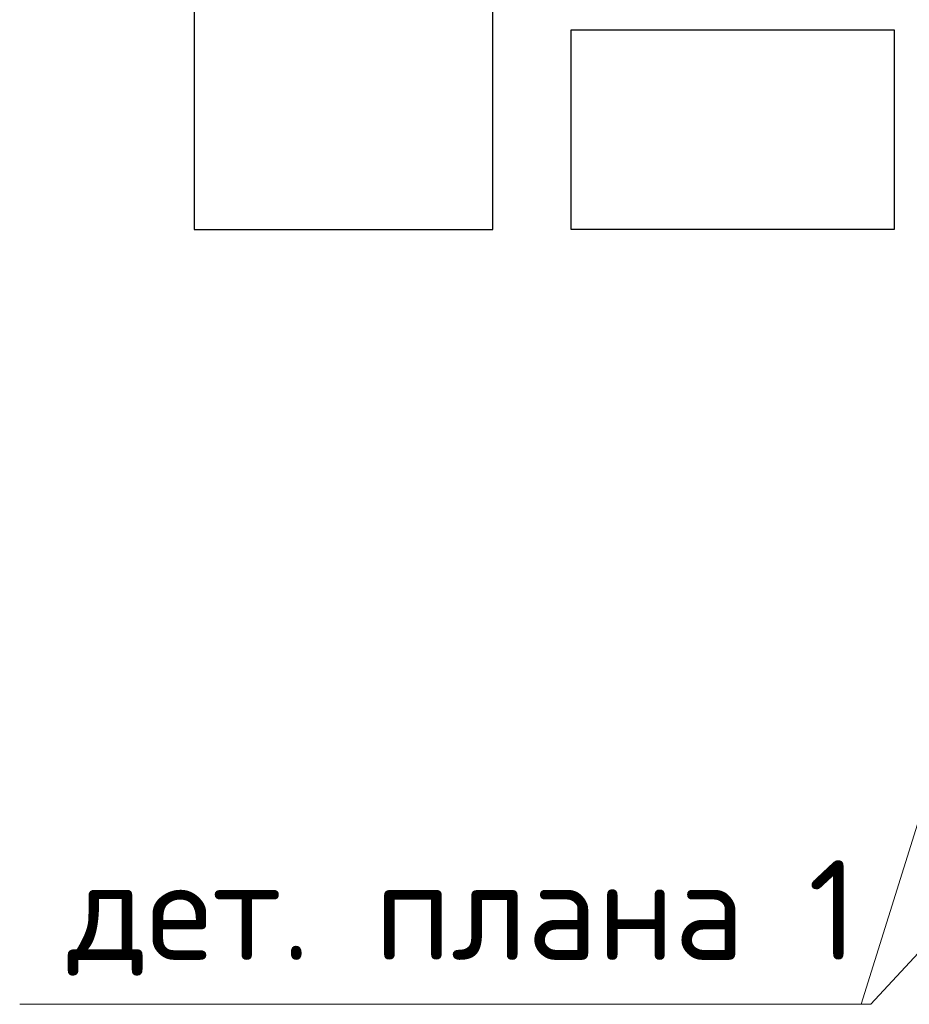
# Model space of a CAD drawing. Header units: metres. Extents: x -38 to 93, y -15 to 21.
# Tile 54 of 195: x 52.61 to 54.4, y 5.15 to 7.13. Entities that reach past the tile are written whole.
import ezdxf

# ---------------------------------------------------------------- set-up
doc = ezdxf.new("R2010")
doc.units = ezdxf.units.M
doc.layers.add('XR$4$Перекрытие (1)', color=7, linetype='Continuous', lineweight=35)
doc.layers.add('XR$4$Текст_ общее_1', color=7, linetype='Continuous', lineweight=13)
doc.styles.add('ISOCPEUR', font='txt')

msp = doc.modelspace()

# ---------------------------------------------------------------- linework, layer by layer
at = {"layer": 'XR$4$Перекрытие (1)', "color": 7, "linetype": 'Continuous', "lineweight": 25, "transparency": 33554687}
for p, q in [((52.963, 7.2601), (52.963, 6.7101)), ((53.563, 6.7101), (53.563, 7.2601)), ((53.72, 7.1102), (53.72, 6.7102)), ((54.37, 7.1102), (53.72, 7.1102)), ((54.37, 6.7102), (54.37, 7.1102)), ((52.963, 6.7101), (53.563, 6.7101)), ((53.72, 6.7102), (54.37, 6.7102))]:
    msp.add_line(p, q, dxfattribs=at)
at = {"layer": 'XR$4$Текст_ общее_1', "color": 7, "linetype": 'Continuous', "lineweight": 13, "transparency": 33554687}
msp.add_line((54.7395, 6.5502), (54.3028, 5.1545), dxfattribs=at)
msp.add_lwpolyline([(54.66, 5.5182), (54.3228, 5.1545), (52.6128, 5.1545)], dxfattribs=at)

# ---------------------------------------------------------------- texts
at = {"layer": 'XR$4$Текст_ общее_1', "color": 7, "linetype": 'Continuous', "lineweight": 13, "transparency": 33554687, "insert": (53.5028, 5.3278), "char_height": 0.2, "width": 1.695238, "attachment_point": 5, "style": 'ISOCPEUR'}
msp.add_mtext('\\A1;{\\fISOCPEUR|i0|b0;\\H0.200000;\\W1.000000;\\C7;дет. плана 1}\\P', dxfattribs=at)

doc.saveas('drawing.dxf')
